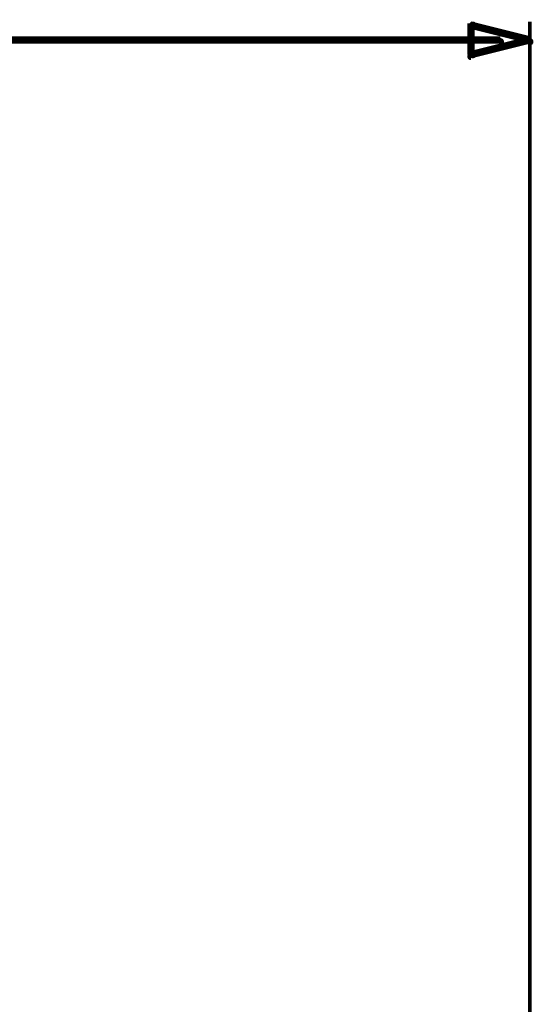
# Model space of a CAD drawing. Extents: x 35 to 575, y 26 to 553.
# Tile 88 of 125: x 211 to 225, y 526 to 553. Entities that reach past the tile are written whole.
import ezdxf

# ---------------------------------------------------------------- set-up
doc = ezdxf.new("R2010")
doc.units = 0
doc.layers.add('DIMENSIONS', color=3, linetype='CONTINUOUS')

msp = doc.modelspace()

# ---------------------------------------------------------------- linework, layer by layer
at = {"layer": 'DIMENSIONS', "color": 94}
msp.add_lwpolyline([(224.9, 552.4, 0.1, 0.1, 1), (224.9, 552.5, 0, 0, 0), (224.9, 552.5, 0, 0, 0), (224.9, 552.5, 0.2, 0.2, 0), (223.3, 552.1, 0, 0, 0), (223.3, 552.1, 0.1, 0.1, 0), (223.3, 552.1, 0.1, 0.1, 1), (223.3, 552, 0, 0, 0), (223.3, 552.1, 0.1, 0.1, 1), (223.4, 552.1, 0, 0, 0), (223.3, 552.1, 0, 0, 0), (223.3, 552.1, 0.2, 0.2, 0), (223.3, 552.9, 0, 0, 0), (223.3, 552.9, 0.1, 0.1, 0), (223.4, 552.9, 0.1, 0.1, 1), (223.3, 552.9, 0, 0, 0), (223.3, 552.9, 0.1, 0.1, 1), (223.3, 552.8, 0, 0, 0), (223.3, 552.9, 0, 0, 0), (223.3, 552.9, 0.2, 0.2, 0), (224.9, 552.5, 0.2, 0.2, 0), (224.9, 552.5, 0, 0, 0), (224.9, 552.5, 0.1, 0.1, 0), (224.9, 552.4, 0.1, 0.1, 1), (224.9, 552.5, 0, 0, 0)], format="xyseb", close=True, dxfattribs=at)
for points in [[(224.9, 521.5, 0.1, 0.1, 1), (224.9, 521.5, 0, 0, 0), (224.9, 521.5, 0, 0, 0), (224.9, 521.5, 0.1, 0.1, 0), (224.9, 553, 0.1, 0.1, 0), (224.9, 553, 0, 0, 0), (224.9, 553, 0.1, 0.1, 0), (224.9, 553, 0.1, 0.1, 1), (224.9, 553, 0, 0, 0)], [(224.1, 552.4, 0.1, 0.1, 1), (224.1, 552.5, 0, 0, 0), (224.1, 552.5, 0, 0, 0), (224.1, 552.5, 0.2, 0.2, 0), (168.4, 552.5, 0.2, 0.2, 0), (168.4, 552.5, 0, 0, 0), (168.4, 552.5, 0.1, 0.1, 0), (168.4, 552.5, 0.1, 0.1, 1), (168.4, 552.4, 0, 0, 0)]]:
    msp.add_lwpolyline(points, format="xyseb", dxfattribs=at)

doc.saveas('drawing.dxf')
